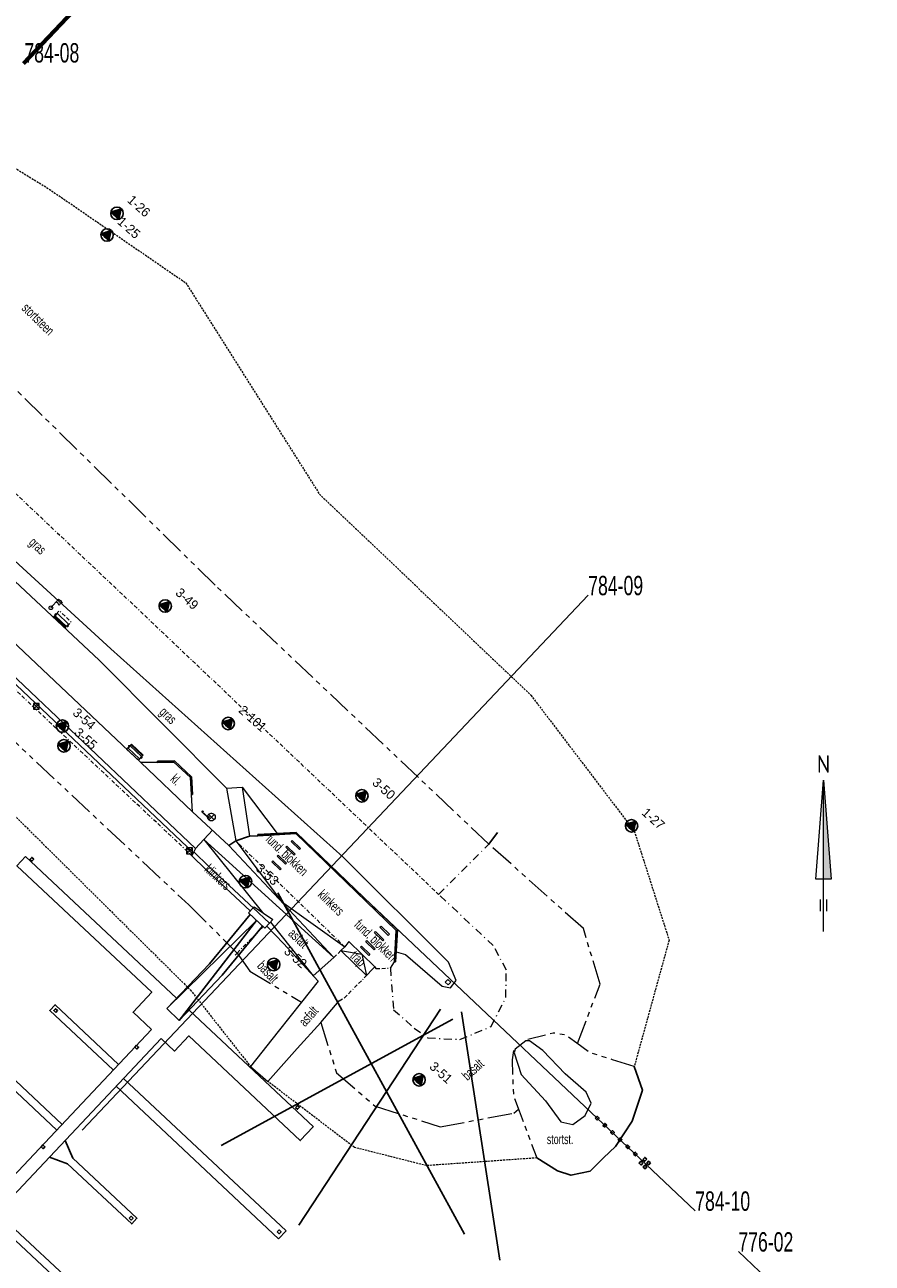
# Model space of a CAD drawing. Header units: metres. Extents: x 63969 to 66720, y 402115 to 403595.
# Tile 43 of 52: x 66397 to 66506, y 402473 to 402632. Entities that reach past the tile are written whole.
import ezdxf
from ezdxf.enums import TextEntityAlignment as Align

# ---------------------------------------------------------------- set-up
doc = ezdxf.new("R2010")
doc.units = ezdxf.units.M
for name, pattern in [('BORDER', [1.75, 0.5, -0.25, 0.5, -0.25, 0, -0.25]), ('CENTER2', [28.575, 19.05, -3.175, 3.175, -3.175]), ('DASHDOT', [1, 0.5, -0.25, 0, -0.25]), ('HIDDEN', [0.375, 0.25, -0.125]), ('PHANTOM2', [1.25, 0.625, -0.125, 0.125, -0.125, 0.125, -0.125])]:
    doc.linetypes.add(name, pattern=pattern)
doc.layers.get('0').update_dxf_attribs({"linetype": 'CONTINUOUS'})
for name, color, linetype, lineweight in [('BS-BEBOUWING', 253, 'CONTINUOUS', 0), ('BS-BETONBAND', 253, 'BORDER', 0), ('BS-FUNDATIE', 253, 'CONTINUOUS', 0), ('BS-HEKWERK-KL-1_5M', 253, 'RASTER', 0), ('BS-KANT-GESLOTEN-VERHARDING', 253, 'CONTINUOUS', 0), ('BS-KANT-KREUKELBERM', 35, 'PHANTOM2', 0), ('BS-KANT-VERHARDING', 253, 'CONTINUOUS', 0), ('BS-KRUINLIJN', 253, 'CONTINUOUS', 0), ('BS-KUNSTWERK-CONTOUR', 253, 'CONTINUOUS', 0), ('BS-LANTAARNPAAL-LICHTMAST', 253, 'CONTINUOUS', 0), ('BS-LANTAARNPAAL-WK', 253, 'CONTINUOUS', 0), ('BS-OVERIGE-TEKSTEN', 253, 'CONTINUOUS', 0), ('BS-PERKOENRIJ-MET-BETONBAND', 213, 'DASHDOT', 0), ('BS-TRAP-CONTOUR', 253, 'CONTINUOUS', 0), ('BS-TUSSENBERM', 253, 'CONTINUOUS', 0), ('BS-VERKEERSBORD', 253, 'CONTINUOUS', 0), ('BS-VLAGGEMAST', 253, 'CONTINUOUS', 0), ('BS-ZANDLIJN', 2, 'HIDDEN', 20), ('BS-ZITBANK', 253, 'CONTINUOUS', 0), ('GM-C3D-POINT-BORING', 2, 'CONTINUOUS', 25), ('GM-C3D-POINT-BORING @ 0.5', 2, 'CONTINUOUS', 25), ('GM-C3D-POINT-BORING @ 1', 2, 'CONTINUOUS', 25), ('GM-C3D-POINT-LABEL_BORING', 7, 'CONTINUOUS', 25), ('Plts-Dwarsprofiel', 5, 'CENTER2', 70), ('TO-NOORDPIJL', 1, 'CONTINUOUS', 18), ('TO-NOORDPIJL @ 0.5', 1, 'CONTINUOUS', 18)]:
    doc.layers.add(name, color=color, linetype=linetype, lineweight=lineweight)
for name, color, linetype in [('BS-BOORPUNTEN MET CODE', 2, 'CONTINUOUS'), ('BS-KEERWAND', 253, 'CONTINUOUS'), ('BS-MEERPAAL', 253, 'CONTINUOUS'), ('BS-PAAL-METAAL', 253, 'CONTINUOUS'), ('BS-SCHEIDINGSL-TALUDBEKL-NTZ', 253, 'CONTINUOUS'), ('BS-SCHEIDINGSLIJN-TALUDBEKL', 253, 'CONTINUOUS'), ('BS-SCHEIDINGSLIJN-TALUDBEKLEDING', 253, 'CONTINUOUS'), ('BS-STEIGER (CONTOUR)', 253, 'CONTINUOUS'), ('BS-STORTSTEENLIJN', 253, 'CONTINUOUS'), ('DWARSPROFIEL_LOKATIE', 125, 'CONTINUOUS')]:
    doc.layers.add(name, color=color, linetype=linetype)
doc.styles.add('ISO', font='isocp.shx', dxfattribs={"height": 2.5})
doc.linetypes.add('RASTER', pattern='A,3,-2,[200,RASTER,S=0.75,R=0,X=0,Y=0],-2,3', length=10)

# ---------------------------------------------------------------- blocks, each defined once
blk = doc.blocks.new('9', base_point=(65176.576, 407433.069637))
at = {"layer": 'BS-LANTAARNPAAL-WK'}
blk.add_lwpolyline([(65176.326, 407432.819637), (65176.826, 407432.819637), (65176.826, 407433.319637), (65176.326, 407433.319637)], close=True, dxfattribs=at)
for points in [[(65176.326, 407432.819637), (65176.826, 407433.319637)], [(65176.826, 407432.819637), (65176.326, 407433.319637)]]:
    blk.add_lwpolyline(points, dxfattribs=at)
blk = doc.blocks.new('Bankje')
at = {"layer": 'BS-ZITBANK'}
blk.add_line((-0.88, 0.87), (1, 0.19), dxfattribs=at)
blk.add_lwpolyline([(-1.02, 0.5), (-0.82, 1.02), (1.05, 0.33), (0.86, -0.19)], close=True, dxfattribs=at)
blk = doc.blocks.new('Stalen paaltje')
at = {"layer": 'BS-PAAL-METAAL'}
blk.add_circle((0, 0), 0.075, dxfattribs=at)
blk = doc.blocks.new('Meerpaal')
at = {"layer": 'BS-MEERPAAL'}
blk.add_lwpolyline([(0, 0), (0.35, 0), (0.35, 0.35), (0, 0.35)], close=True, dxfattribs=at)
blk = doc.blocks.new('4meerpalen')
at = {"layer": 'BS-SCHEIDINGSLIJN-TALUDBEKL', "xscale": -1, "rotation": 359.9999999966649}
for p in [(0.35, 1), (0.35, 0.3), (1.05, 1), (1.05, 0.3)]:
    blk.add_blockref('Meerpaal', p, dxfattribs=at)
blk = doc.blocks.new('Meerpalen')
at = {"layer": 'BS-MEERPAAL'}
for p in [(-7.1, -0.17), (-1.7, -0.17), (-0.35, -0.17)]:
    blk.add_blockref('Meerpaal', p, dxfattribs=at)
at = {"layer": 'BS-MEERPAAL', "xscale": -1}
for p, rotation in [((-5.4, -0.17), 359.9999999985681), ((-4.05, -0.17), 359.9999999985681), ((-2.7, -0.17), 359.9999999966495)]:
    blk.add_blockref('Meerpaal', p, dxfattribs=dict(at, rotation=rotation))
at = {"layer": 'BS-MEERPAAL', "rotation": 90.00000000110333}
blk.add_blockref('4meerpalen', (2.35, -0.52), dxfattribs=at)
blk = doc.blocks.new('Bord1')
at = {"layer": 'BS-HEKWERK-KL-1_5M'}
for p, q in [((0.12, 0.19), (0, 0.06)), ((0.12, 0.06), (0, 0.18)), ((1.2, 0.19), (1.07, 0.06)), ((1.2, 0.06), (1.07, 0.19))]:
    blk.add_line(p, q, dxfattribs=at)
for points in [[(0, 0.18), (0.12, 0.19), (0.12, 0.06), (0, 0.06)], [(1.2, 0.03), (1.2, 0.06), (0, 0.06), (0, 0.03)], [(1.2, 0.19), (1.07, 0.19), (1.07, 0.06), (1.2, 0.06)]]:
    blk.add_lwpolyline(points, close=True, dxfattribs=at)
blk = doc.blocks.new('17', base_point=(19504, 379108.256))
at = {"layer": 'BS-VERKEERSBORD'}
blk.add_polyline3d([(19503.84375, 379107.78725, 0), (19503.71875, 379107.84975, 0), (19503.59375, 379107.97475, 0), (19503.53125, 379108.09975, 0), (19503.5, 379108.22475, 0), (19503.5, 379108.28725, 0), (19503.53125, 379108.41225, 0), (19503.59375, 379108.53725, 0), (19503.71875, 379108.66225, 0), (19503.84375, 379108.72475, 0), (19503.96875, 379108.756, 0), (19504.03125, 379108.756, 0), (19504.15625, 379108.72475, 0), (19504.28125, 379108.66225, 0), (19504.40625, 379108.53725, 0), (19504.46875, 379108.41225, 0), (19504.5, 379108.28725, 0), (19504.5, 379108.22475, 0), (19504.46875, 379108.09975, 0), (19504.40625, 379107.97475, 0), (19504.28125, 379107.84975, 0), (19504.15625, 379107.78725, 0), (19504.03125, 379107.756, 0), (19503.96875, 379107.756, 0)], close=True, dxfattribs=at)
for points in [[(19504.34375, 379108.59975, 0), (19503.65625, 379107.91225, 0)], [(19503.65625, 379108.59975, 0), (19504.34375, 379107.91225, 0)]]:
    blk.add_polyline3d(points, dxfattribs=at)
blk = doc.blocks.new('Landhoofd')
at = {"layer": 'BS-FUNDATIE'}
for p, q in [((0, 0.1), (0, 1)), ((0, 1), (2.9, 1)), ((2.9, 0.1), (0, 0.1)), ((2.9, 1), (2.9, 0.1))]:
    blk.add_line(p, q, dxfattribs=at)
blk = doc.blocks.new('Grontmij-Noordpijl')
at = {"layer": 'TO-NOORDPIJL'}
for p, q in [((0, 0), (39, 0)), ((5.25, 0.8), (8.25, 0.8)), ((13.5, -2), (13.5, 2)), ((13.5, 2), (39, 0)), ((5.25, -0.8), (8.25, -0.8)), ((39, 0), (13.5, -2))]:
    blk.add_line(p, q, dxfattribs=at)
at = {"layer": 'TO-NOORDPIJL', "color": 7}
blk.add_solid([(39, 0), (13.5, -2), (13.5, 0)], dxfattribs=at)
at = {"layer": 'TO-NOORDPIJL', "lineweight": 50, "style": 'ISO'}
blk.add_text('N', height=4.5, rotation=270, dxfattribs=at).set_placement((40.92, 0), align=Align.CENTER)
blk = doc.blocks.new('Noordpijl')
at = {"layer": 'TO-NOORDPIJL', "rotation": 90}
blk.add_blockref('Grontmij-Noordpijl', (0, -39), dxfattribs=at)
blk = doc.blocks.new('*U296')
at = {"layer": 'TO-NOORDPIJL @ 0.5', "xscale": 0.5, "yscale": 0.5, "zscale": 0.5}
blk.add_blockref('Noordpijl', (66499.79, 402535.03), dxfattribs=at)
blk = doc.blocks.new('BORING-PBZ')
at = {"layer": 'BS-BOORPUNTEN MET CODE'}
h = blk.add_hatch(color=256, dxfattribs=at)
h.dxf.hatch_style = 1
h.paths.add_polyline_path([(0, 0.8), (-0.69, -0.4), (0.69, -0.4)])
blk.add_lwpolyline([(0, 0.8), (-0.69, -0.4), (0.69, -0.4)], close=True, dxfattribs=at)
blk.add_circle((0, 0), 0.8, dxfattribs=at)
blk = doc.blocks.new('*U306')
at = {"layer": 'GM-C3D-POINT-BORING @ 0.5', "xscale": 0.4999999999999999, "yscale": 0.4999999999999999, "zscale": 0.4999999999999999, "rotation": 318}
blk.add_blockref('BORING-PBZ', (66407.45, 402605.339), dxfattribs=at)
at = {"layer": 'GM-C3D-POINT-BORING @ 1', "rotation": 318}
blk.add_blockref('BORING-PBZ', (66407.45, 402605.339, -1.222), dxfattribs=at)
blk = doc.blocks.new('*U307')
at = {"layer": 'GM-C3D-POINT-BORING @ 0.5', "xscale": 0.4999999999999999, "yscale": 0.4999999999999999, "zscale": 0.4999999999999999, "rotation": 318}
blk.add_blockref('BORING-PBZ', (66408.734, 402608.127), dxfattribs=at)
at = {"layer": 'GM-C3D-POINT-BORING @ 1', "rotation": 318}
blk.add_blockref('BORING-PBZ', (66408.734, 402608.127, -1.593), dxfattribs=at)
blk = doc.blocks.new('*U308')
at = {"layer": 'GM-C3D-POINT-BORING @ 0.5', "xscale": 0.4999999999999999, "yscale": 0.4999999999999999, "zscale": 0.4999999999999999, "rotation": 318}
blk.add_blockref('BORING-PBZ', (66475.043, 402529.143), dxfattribs=at)
at = {"layer": 'GM-C3D-POINT-BORING @ 1', "rotation": 318}
blk.add_blockref('BORING-PBZ', (66475.043, 402529.143, -1.468), dxfattribs=at)
blk = doc.blocks.new('*U313')
at = {"layer": 'GM-C3D-POINT-BORING @ 0.5', "xscale": 0.4999999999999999, "yscale": 0.4999999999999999, "zscale": 0.4999999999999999, "rotation": 318}
blk.add_blockref('BORING-PBZ', (66423.068, 402542.338), dxfattribs=at)
at = {"layer": 'GM-C3D-POINT-BORING @ 1', "rotation": 318}
blk.add_blockref('BORING-PBZ', (66423.068, 402542.338, 3.921), dxfattribs=at)
blk = doc.blocks.new('*U355')
at = {"layer": 'GM-C3D-POINT-BORING @ 0.5', "xscale": 0.4999999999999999, "yscale": 0.4999999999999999, "zscale": 0.4999999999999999, "rotation": 318}
blk.add_blockref('BORING-PBZ', (66414.943, 402557.487), dxfattribs=at)
at = {"layer": 'GM-C3D-POINT-BORING @ 1', "rotation": 318}
blk.add_blockref('BORING-PBZ', (66414.943, 402557.487, 2.284), dxfattribs=at)
blk = doc.blocks.new('*U356')
at = {"layer": 'GM-C3D-POINT-BORING @ 0.5', "xscale": 0.4999999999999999, "yscale": 0.4999999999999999, "zscale": 0.4999999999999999, "rotation": 318}
blk.add_blockref('BORING-PBZ', (66440.295, 402533.013), dxfattribs=at)
at = {"layer": 'GM-C3D-POINT-BORING @ 1', "rotation": 318}
blk.add_blockref('BORING-PBZ', (66440.295, 402533.013, 2.396), dxfattribs=at)
blk = doc.blocks.new('*U357')
at = {"layer": 'GM-C3D-POINT-BORING @ 0.5', "xscale": 0.4999999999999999, "yscale": 0.4999999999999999, "zscale": 0.4999999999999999, "rotation": 318}
blk.add_blockref('BORING-PBZ', (66447.665, 402496.385), dxfattribs=at)
at = {"layer": 'GM-C3D-POINT-BORING @ 1', "rotation": 318}
blk.add_blockref('BORING-PBZ', (66447.665, 402496.385, 1.195), dxfattribs=at)
blk = doc.blocks.new('*U358')
at = {"layer": 'GM-C3D-POINT-BORING @ 0.5', "xscale": 0.4999999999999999, "yscale": 0.4999999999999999, "zscale": 0.4999999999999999, "rotation": 318}
blk.add_blockref('BORING-PBZ', (66428.923, 402511.258), dxfattribs=at)
at = {"layer": 'GM-C3D-POINT-BORING @ 1', "rotation": 318}
blk.add_blockref('BORING-PBZ', (66428.923, 402511.258, 0.962), dxfattribs=at)
blk = doc.blocks.new('*U359')
at = {"layer": 'GM-C3D-POINT-BORING @ 0.5', "xscale": 0.4999999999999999, "yscale": 0.4999999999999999, "zscale": 0.4999999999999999, "rotation": 318}
blk.add_blockref('BORING-PBZ', (66425.294, 402521.943), dxfattribs=at)
at = {"layer": 'GM-C3D-POINT-BORING @ 1', "rotation": 318}
blk.add_blockref('BORING-PBZ', (66425.294, 402521.943, 2.538), dxfattribs=at)
blk = doc.blocks.new('*U360')
at = {"layer": 'GM-C3D-POINT-BORING @ 0.5', "xscale": 0.4999999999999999, "yscale": 0.4999999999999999, "zscale": 0.4999999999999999, "rotation": 318}
blk.add_blockref('BORING-PBZ', (66401.692, 402542.005), dxfattribs=at)
at = {"layer": 'GM-C3D-POINT-BORING @ 1', "rotation": 318}
blk.add_blockref('BORING-PBZ', (66401.692, 402542.005, 2.685), dxfattribs=at)
blk = doc.blocks.new('*U361')
at = {"layer": 'GM-C3D-POINT-BORING @ 0.5', "xscale": 0.4999999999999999, "yscale": 0.4999999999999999, "zscale": 0.4999999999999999, "rotation": 318}
blk.add_blockref('BORING-PBZ', (66401.891, 402539.463), dxfattribs=at)
at = {"layer": 'GM-C3D-POINT-BORING @ 1', "rotation": 318}
blk.add_blockref('BORING-PBZ', (66401.891, 402539.463, 1.938), dxfattribs=at)
blk = doc.blocks.new('vlaggemast')
at = {"layer": 'BS-VLAGGEMAST'}
for p, q in [((0, 0), (-1.11, -1.01)), ((-1.5, -0.44), (-1.26, -0.43)), ((-1.31, -0.79), (-1.5, -0.44)), ((-1.11, -1.01), (-1.31, -0.79)), ((-1.26, -0.43), (-1.1, -0.18)), ((-1.1, -0.18), (-0.97, -0.47)), ((-0.97, -0.47), (-0.76, -0.69))]:
    blk.add_line(p, q, dxfattribs=at)
blk.add_circle((0, 0), 0.24, dxfattribs=at)

msp = doc.modelspace()

# ---------------------------------------------------------------- linework, layer by layer
at = {"layer": 'BS-BETONBAND'}
msp.add_line((66437.56, 402513.06), (66436.69, 402512.16), dxfattribs=at)
at = {"layer": 'BS-BETONBAND', "flags": 128}
for points in [[(66132.39, 402771.92), (66133.84, 402765.26), (66137.22, 402760.32), (66144.38, 402755.8), (66150.3, 402754.82), (66181.58, 402752.71), (66194.64, 402751.15), (66205.56, 402747.27), (66215.55, 402741.84), (66219.85, 402738.2), (66259.92, 402700.41), (66290.17, 402671.94), (66308.98, 402654.18), (66314.75, 402648.89), (66351.68, 402613.86), (66387.7, 402579.52), (66412.21, 402556.35), (66450.18, 402520.3)], [(66418.39, 402525.28), (66390.62, 402551.38), (66362.48, 402577.87)], [(66438.07, 402513.55), (66424.04, 402527.2)]]:
    msp.add_lwpolyline(points, dxfattribs=at)
msp.add_lwpolyline([(66402.06, 402554.63), (66400.55, 402556.09), (66401.31, 402556.88), (66402.82, 402555.42)], close=True, dxfattribs=at)
at = {"layer": 'BS-BETONBAND'}
for points in [[(66438.07, 402513.55), (66424.04, 402527.2)], [(66441.94, 402510.98), (66442.09, 402510.75), (66443.96, 402510.78)], [(66437.34, 402506.59), (66437.34, 402506.59), (66438.05, 402506.96), (66440.6, 402509.55)]]:
    msp.add_lwpolyline(points, dxfattribs=at)
at = {"layer": 'BS-FUNDATIE'}
for points in [[(66431.56, 402525.35), (66431.7, 402525.49), (66430.62, 402526.53), (66430.48, 402526.38), (66431.56, 402525.35)], [(66432.25, 402526.07), (66432.39, 402526.22), (66431.31, 402527.25), (66431.17, 402527.11), (66432.25, 402526.07)], [(66429.76, 402523.46), (66429.89, 402523.6), (66428.81, 402524.64), (66428.67, 402524.49), (66429.76, 402523.46)], [(66430.45, 402524.18), (66430.59, 402524.33), (66429.5, 402525.36), (66429.36, 402525.22), (66430.45, 402524.18)], [(66441.92, 402515.35), (66442.06, 402515.5), (66443.13, 402514.45), (66442.99, 402514.31), (66441.92, 402515.35)], [(66442.62, 402516.07), (66442.76, 402516.21), (66443.83, 402515.16), (66443.69, 402515.02), (66442.62, 402516.07)], [(66440.09, 402513.48), (66440.23, 402513.62), (66441.31, 402512.58), (66441.17, 402512.43), (66440.09, 402513.48)], [(66440.79, 402514.2), (66440.93, 402514.34), (66442.01, 402513.29), (66441.87, 402513.15), (66440.79, 402514.2)]]:
    msp.add_lwpolyline(points, dxfattribs=at)
msp.add_lwpolyline([(66451.03, 402508.98), (66451.4, 402508.64), (66451.74, 402509), (66451.37, 402509.34)], close=True, dxfattribs=at)
at = {"layer": 'BS-KANT-GESLOTEN-VERHARDING'}
msp.add_line((66443.96, 402510.78), (66444.49, 402511.62), dxfattribs=at)
at = {"layer": 'BS-KANT-KREUKELBERM', "ltscale": 5}
for points in [[(66456.65, 402526.78), (66421.38, 402560.17), (66386.16, 402594.77), (66353.82, 402626.45), (66329.3, 402649.1), (66296.57, 402679.26), (66282.66, 402692.53), (66249.3, 402724.1), (66248.62, 402725.65)], [(66183.89, 402714.01), (66197.94, 402705.79), (66246.23, 402673.37), (66251.99, 402670.95), (66254.68, 402666.5), (66257.74, 402664.59), (66270.93, 402655.68), (66273.75, 402655.66), (66277.53, 402655.62), (66283.1, 402644.14), (66317.14, 402613.18), (66350.32, 402582.96), (66384.66, 402550.18), (66418, 402518.94), (66424.22, 402512.74), (66425.84, 402510.41), (66432.5, 402506.42)], [(66468.07, 402501.07), (66470.98, 402508.72), (66468.84, 402515.9), (66456.65, 402526.78)], [(66434.98, 402503.78), (66437.02, 402497.31), (66441.99, 402492.98), (66450.39, 402490.34), (66459.88, 402492.08), (66460.47, 402492.62)]]:
    msp.add_lwpolyline(points, dxfattribs=at)
at = {"layer": 'BS-KANT-KREUKELBERM', "ltscale": 5, "flags": 128}
for points in [[(66475.39, 402498.1), (66472.57, 402498.98), (66469.62, 402499.93), (66468, 402501.11), (66466.52, 402502.18), (66464.95, 402502.42), (66461.67, 402501.58)], [(66459.82, 402500.17), (66459.66, 402498.96), (66459.73, 402496.48), (66459.82, 402494.38), (66460.43, 402492.72), (66462.01, 402488.53), (66462.82, 402486.31)]]:
    msp.add_lwpolyline(points, dxfattribs=at)
at = {"layer": 'BS-KANT-VERHARDING'}
for p, q in [((66391.14, 402551.68), (66418.57, 402525.65)), ((66391.56, 402552.12), (66418.85, 402526.21)), ((66418.85, 402526.21), (66421.02, 402528.57)), ((66418.85, 402526.21), (66418.39, 402525.28)), ((66436.65, 402512.2), (66419.93, 402527.39)), ((66419.93, 402527.39), (66427.48, 402517.98)), ((66423.14, 402526.62), (66436.69, 402512.16)), ((66418.39, 402525.28), (66420.19, 402523.52)), ((66420.19, 402523.52), (66425.91, 402518.19)), ((66428.49, 402516.71), (66434.02, 402509.8)), ((66436.69, 402512.16), (66434.02, 402509.8))]:
    msp.add_line(p, q, dxfattribs=at)
at = {"layer": 'BS-KANT-VERHARDING', "flags": 128}
msp.add_lwpolyline([(66411.79, 402537.31), (66418.44, 402530.96), (66418.21, 402535.39), (66416.07, 402537.36), (66411.79, 402537.31), (66378.48, 402568.82)], dxfattribs=at)
at = {"layer": 'BS-KANT-VERHARDING'}
for points in [[(66413.93, 402537.33), (66411.79, 402537.31), (66378.48, 402568.82)], [(66411.79, 402537.31), (66418.44, 402530.96), (66418.32, 402533.17)], [(66423.14, 402526.62), (66418.44, 402530.96)], [(66424.04, 402527.2), (66429.91, 402519.39), (66438.07, 402513.55)], [(66418.63, 402525.78), (66418.63, 402525.78), (66420.56, 402523.9), (66426.39, 402518.46)], [(66426.27, 402518.58), (66426.39, 402518.71), (66428.83, 402517.07), (66428.39, 402516.6)], [(66428.02, 402516.21), (66430.19, 402513.96), (66434.66, 402509.11), (66432.5, 402506.42), (66429.49, 402502.61), (66425.94, 402498.11), (66428.17, 402496.18), (66431.96, 402500.41), (66434.98, 402503.78), (66437.34, 402506.59)]]:
    msp.add_lwpolyline(points, dxfattribs=at)
msp.add_lwpolyline([(66410.58, 402539.69), (66412.11, 402538.25), (66411.49, 402537.59), (66409.96, 402539.03)], close=True, dxfattribs=at)
at = {"layer": 'BS-KEERWAND'}
for p, q in [((66413.93, 402537.33), (66413.93, 402537.48)), ((66418.32, 402533.17), (66418.47, 402533.18)), ((66426.86, 402527.87), (66431.76, 402528.15)), ((66426.86, 402528.02), (66426.86, 402527.87)), ((66431.76, 402528.15), (66444.71, 402515.65)), ((66444.71, 402515.65), (66444.49, 402511.62)), ((66444.49, 402511.62), (66444.64, 402511.61))]:
    msp.add_line(p, q, dxfattribs=at)
for points in [[(66418.47, 402533.18), (66418.35, 402535.45), (66416.12, 402537.51), (66413.93, 402537.48)], [(66418.32, 402533.17), (66418.21, 402535.39), (66416.07, 402537.36), (66413.93, 402537.33)], [(66444.64, 402511.61), (66444.87, 402515.71), (66431.81, 402528.3), (66426.86, 402528.02)], [(66444.49, 402511.62), (66444.71, 402515.65), (66431.76, 402528.15), (66426.86, 402527.87)]]:
    msp.add_lwpolyline(points, dxfattribs=at)
at = {"layer": 'BS-KRUINLIJN', "flags": 128}
for points in [[(66444.71, 402512.9), (66444.71, 402512.9), (66445.92, 402512.54), (66450.64, 402508.45), (66451.73, 402508.26), (66452.43, 402509.19), (66451.45, 402511.56), (66437.85, 402525.14), (66407.94, 402551.96), (66382.65, 402575.13), (66347.82, 402608.6), (66310.27, 402644.36)], [(66371.12, 402583.55), (66406.45, 402550.49), (66422.85, 402534.02), (66424.85, 402534.13), (66429.35, 402528.14)]]:
    msp.add_lwpolyline(points, dxfattribs=at)
msp.add_lwpolyline([(66461.43, 402501.4), (66460.06, 402500.35), (66459.91, 402499.88), (66460.8, 402497.08), (66463.94, 402493.66), (66465.93, 402490.97), (66467.47, 402490.64), (66469.07, 402491.79), (66469.82, 402493.38), (66469.2, 402494.81), (66466.49, 402497.17), (66463.62, 402500.19), (66461.91, 402501.41)], close=True, dxfattribs=at)
at = {"layer": 'BS-PERKOENRIJ-MET-BETONBAND', "ltscale": 2}
msp.add_polyline3d([(66443.96, 402510.78, 0), (66444.37, 402505.43, 0), (66447.02, 402503.07, 0), (66448.77, 402501.79, 0), (66452.93, 402501.59, 0), (66456.95, 402503.28, 0), (66458.84, 402507.02, 0), (66458.91, 402510.54, 0), (66457.23, 402513.69, 0), (66450.18, 402520.3, 0), (66456.65, 402526.78, 0)], dxfattribs=at)
at = {"layer": 'BS-PERKOENRIJ-MET-BETONBAND'}
msp.add_polyline3d([(66424.22, 402512.74, 0), (66427.57, 402516.14, 0)], dxfattribs=at)
at = {"layer": 'BS-SCHEIDINGSL-TALUDBEKL-NTZ'}
for points in [[(66456.65, 402526.78, 0), (66457.75, 402528.28, 0)], [(66424.22, 402512.74, 0), (66423.97, 402512.48, 0)]]:
    msp.add_polyline3d(points, dxfattribs=at)
at = {"layer": 'BS-SCHEIDINGSLIJN-TALUDBEKLEDING', "flags": 128}
msp.add_lwpolyline([(66426.86, 402527.87), (66425.8, 402527.81), (66424.04, 402527.2), (66423.14, 402526.62), (66424.04, 402527.2), (66425.8, 402527.81)], close=True, dxfattribs=at)
at = {"layer": 'BS-SCHEIDINGSLIJN-TALUDBEKLEDING'}
msp.add_lwpolyline([(66426.86, 402527.87), (66425.8, 402527.81), (66424.04, 402527.2), (66423.14, 402526.62)], dxfattribs=at)
at = {"layer": 'BS-STEIGER (CONTOUR)'}
for p, q in [((66396.94, 402525.18), (66416.4, 402506.9)), ((66415.14, 402505.57), (66416.73, 402504.05)), ((66418.01, 402505.39), (66434.04, 402490.32)), ((66337.52, 402422.38), (66413.16, 402502.89)), ((66338.76, 402421.22), (66414.4, 402501.72)), ((66429.55, 402475.88), (66408.61, 402495.56)), ((66409.57, 402496.58), (66430.51, 402476.9)), ((66403.04, 402486.29), (66402.03, 402488.56)), ((66402.36, 402485.56), (66400.03, 402486.43)), ((66430.51, 402476.9), (66429.55, 402475.88))]:
    msp.add_line(p, q, dxfattribs=at)
for points in [[(66396.94, 402525.18), (66395.84, 402524), (66413.21, 402507.68), (66410.8, 402505.11), (66413.16, 402502.89)], [(66415.14, 402505.57), (66420.64, 402511.33), (66425.89, 402517.7)], [(66415.14, 402505.57), (66426.7, 402516.95), (66416.73, 402504.05)], [(66416.73, 402504.05), (66422.29, 402509.87), (66427.5, 402516.2)], [(66408.93, 402498.38), (66400.75, 402506.07), (66400.07, 402505.34), (66408.25, 402497.66)], [(66414.4, 402501.72), (66416.13, 402500.1), (66417.97, 402502.06), (66432.34, 402488.55), (66434.03, 402490.34)], [(66401.64, 402490.63), (66393.47, 402498.31), (66392.78, 402497.58), (66400.96, 402489.9)], [(66403.04, 402486.29), (66411.3, 402478.53), (66410.62, 402477.8), (66402.36, 402485.56)], [(66394.97, 402477.7), (66403.23, 402469.94), (66402.54, 402469.21), (66394.29, 402476.97)]]:
    msp.add_lwpolyline(points, dxfattribs=at)
at = {"layer": 'BS-STORTSTEENLIJN', "ltscale": 5, "flags": 128}
msp.add_lwpolyline([(66462.82, 402486.31), (66465.5, 402484.66), (66467.23, 402484.08), (66469.7, 402484.6), (66471.43, 402486.31), (66472.96, 402487.78), (66475.14, 402491.05), (66476.45, 402495.06), (66475.39, 402498.1)], dxfattribs=at)
at = {"layer": 'BS-TRAP-CONTOUR'}
msp.add_line((66437.57, 402513.05), (66440.87, 402509.83), dxfattribs=at)
at = {"layer": 'BS-TRAP-CONTOUR', "flags": 128}
msp.add_lwpolyline([(66440.6, 402509.55), (66441.94, 402510.98), (66438.62, 402514.22), (66438.07, 402513.55), (66437.56, 402513.06)], dxfattribs=at)
at = {"layer": 'BS-TRAP-CONTOUR'}
msp.add_lwpolyline([(66437.57, 402513.05), (66440.28, 402512.6), (66440.87, 402509.83)], dxfattribs=at)
at = {"layer": 'BS-TUSSENBERM'}
for points in [[(66422.85, 402534.02), (66424.04, 402527.2)], [(66424.85, 402534.13), (66425.8, 402527.81)]]:
    msp.add_lwpolyline(points, dxfattribs=at)
at = {"layer": 'BS-TUSSENBERM', "flags": 128}
for points in [[(66422.85, 402534.02), (66424.04, 402527.2)], [(66424.85, 402534.13), (66425.8, 402527.81)]]:
    msp.add_lwpolyline(points, dxfattribs=at)
at = {"layer": 'BS-ZANDLIJN'}
msp.add_lwpolyline([(66139.91, 402677.16), (66141.82, 402683.36), (66142.47, 402693.94), (66146.86, 402703.71), (66155.37, 402710.25), (66162.62, 402712.19), (66173.88, 402711.05), (66178.06, 402709.14), (66194.74, 402699.15), (66244.95, 402668.52), (66242.23, 402661.98), (66260.19, 402650.09), (66260.24, 402647.09), (66263.04, 402646.25), (66275.45, 402643.64), (66279.63, 402640.3), (66301.07, 402620.82), (66346.72, 402577.28), (66384.85, 402541.06), (66418.19, 402507.97), (66425.94, 402498.11)], dxfattribs=at)
for points in [[(66248.62, 402725.65, 0), (66251.63, 402726.45, 0), (66285.34, 402698.61, 0), (66303.35, 402687.59, 0), (66336.27, 402655.07, 0), (66359.06, 402636.36, 0), (66399.99, 402611.26, 0), (66417.59, 402599.17, 0), (66434.82, 402571.92, 0), (66462.07, 402545.99, 0), (66475.4, 402528.46, 0), (66479.88, 402514.4, 0), (66475.39, 402498.1, 0)], [(66462.82, 402486.31, 0), (66448.6, 402485.32, 0), (66439.32, 402487.67, 0), (66428.17, 402496.18, 0)]]:
    msp.add_polyline3d(points, dxfattribs=at)
at = {"layer": 'DWARSPROFIEL_LOKATIE', "color": 203}
for p, q in [((66404.24, 402489.89), (66469.46, 402558.88)), ((66429.45, 402520.49), (66453.5, 402476.47)), ((66439.82, 402520.58), (66483.25, 402479.5)), ((66432.16, 402477.63), (66450.43, 402505.52)), ((66458.07, 402473.13), (66453.11, 402505.17)), ((66452, 402504.23), (66422.17, 402487.93)), ((66488.81, 402474.24), (66532.24, 402433.15))]:
    msp.add_line(p, q, dxfattribs=at)
at = {"layer": 'Plts-Dwarsprofiel'}
msp.add_line((66318.16, 402544.4), (66424.31, 402656.69), dxfattribs=at)

# ---------------------------------------------------------------- block references
msp.add_blockref('17', (66420.89, 402530.27))
for p, rotation in [((66397.5, 402524.81), 316.581645), ((66411.02, 402500.6), 316.7851979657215), ((66431.75, 402492.84), 316.581645), ((66398.94, 402487.75), 316.7851979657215), ((66410.3, 402478.55), 316.7851979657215), ((66429.37, 402476.77), 316.7851979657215)]:
    msp.add_blockref('Meerpaal', p, dxfattribs=dict(rotation=rotation))
at = {"xscale": -1, "rotation": 316.7851979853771}
msp.add_blockref('Meerpaal', (66400.83, 402505.07), dxfattribs=at)
at = {"layer": 'BS-BEBOUWING', "rotation": 316.581645}
msp.add_blockref('Bord1', (66419.64, 402530.94), dxfattribs=at)
at = {"layer": 'BS-FUNDATIE', "rotation": 317.0512921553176}
msp.add_blockref('Landhoofd', (66425.59, 402517.85), dxfattribs=at)
at = {"layer": 'BS-KUNSTWERK-CONTOUR'}
for p, rotation in [((66400.82, 402556.4), 245.1418953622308), ((66411.86, 402537.95), 65.677739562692)]:
    msp.add_blockref('Stalen paaltje', p, dxfattribs=dict(at, rotation=rotation))
at = {"layer": 'BS-KUNSTWERK-CONTOUR', "xscale": -1}
for p, rotation in [((66402.36, 402554.91), 26.95554511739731), ((66410.3, 402539.42), 207.4913893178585)]:
    msp.add_blockref('Stalen paaltje', p, dxfattribs=dict(at, rotation=rotation))
at = {"layer": 'BS-LANTAARNPAAL-LICHTMAST', "color": 4, "xscale": 1.5, "yscale": 1.5, "zscale": 1.5}
for p in [(66398.34, 402544.56), (66418.07, 402525.92)]:
    msp.add_blockref('9', p, dxfattribs=at)
at = {"layer": 'BS-MEERPAAL', "rotation": 316.5881189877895}
msp.add_blockref('Meerpalen', (66475.65, 402486.69), dxfattribs=at)
at = {"layer": 'BS-VLAGGEMAST', "rotation": 186}
msp.add_blockref('vlaggemast', (66400.21, 402557.26), dxfattribs=at)
at = {"layer": 'BS-ZITBANK'}
for p, rotation in [((66401.75, 402556.01), 156.1243598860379), ((66410.9, 402538.31), 336.660204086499)]:
    msp.add_blockref('Bankje', p, dxfattribs=dict(at, rotation=rotation))
at = {"layer": 'GM-C3D-POINT-BORING'}
for name in ['*U307', '*U306', '*U355', '*U313', '*U360', '*U361', '*U356', '*U308', '*U359', '*U358', '*U357']:
    msp.add_blockref(name, (0, 0), dxfattribs=at)
at = {"layer": 'TO-NOORDPIJL'}
msp.add_blockref('*U296', (0, 0), dxfattribs=at)

# ---------------------------------------------------------------- texts
at = {"layer": 'BS-OVERIGE-TEKSTEN', "width": 0.68}
for s, rotation, p in [('stortsteen', 315.5079, (66398.56, 402594.48)), ('gras', 316.782, (66398.38, 402565.11)), ('gras', 316.782, (66415.19, 402543.24)), ('kl.', 316.3353, (66416.36, 402535.12)), ('fund. blokken', 315.7826, (66430.66, 402525.4)), ('klinkers', 317.057, (66421.76, 402522.55)), ('klinkers', 315.7826, (66436.35, 402519.25)), ('fund. blokken', 315.7826, (66442.09, 402514.38)), ('asfalt', 317.057, (66432.14, 402514.66)), ('trap', 315.7248, (66439.69, 402511.89)), ('basalt', 312.6481, (66428.19, 402510.32)), ('asfalt', 48.1435, (66433.39, 402504.61)), ('basalt', 42.3041, (66454.57, 402497.73))]:
    msp.add_text(s, height=1.25, rotation=rotation, dxfattribs=at).set_placement(p, align=Align.MIDDLE)
at = {"layer": 'BS-SCHEIDINGSLIJN-TALUDBEKLEDING', "width": 0.68}
msp.add_text('stortst.', height=1.25, dxfattribs=at).set_placement((66464.13, 402488.1))
at = {"layer": 'DWARSPROFIEL_LOKATIE', "color": 203, "width": 0.68}
for s, p in [('784-08', (66396.79, 402627.58)), ('784-09', (66469.46, 402558.88)), ('784-10', (66483.25, 402479.5)), ('776-02', (66488.81, 402474.24))]:
    msp.add_text(s, height=2.5, dxfattribs=at).set_placement(p)
at = {"layer": 'GM-C3D-POINT-LABEL_BORING', "linetype": 'ByBlock', "char_height": 1.2, "attachment_point": 4, "rotation": 318.2837}
for s, insert in [('1-26', (66410.35, 402610.13, -1.59)), ('1-25', (66409.07, 402607.34, -1.22)), ('3-49', (66416.56, 402559.49, 2.28)), ('3-54', (66403.31, 402544.01, 2.69)), ('2-101', (66424.69, 402544.34, 3.92)), ('3-55', (66403.51, 402541.46, 1.94)), ('3-50', (66441.92, 402535.01, 2.4)), ('1-27', (66476.66, 402531.14, -1.47)), ('3-53', (66426.91, 402523.94, 2.54)), ('3-52', (66430.54, 402513.26, 0.96)), ('3-51', (66449.29, 402498.39, 1.2))]:
    msp.add_mtext(s, dxfattribs=dict(at, insert=insert))

doc.saveas('drawing.dxf')
